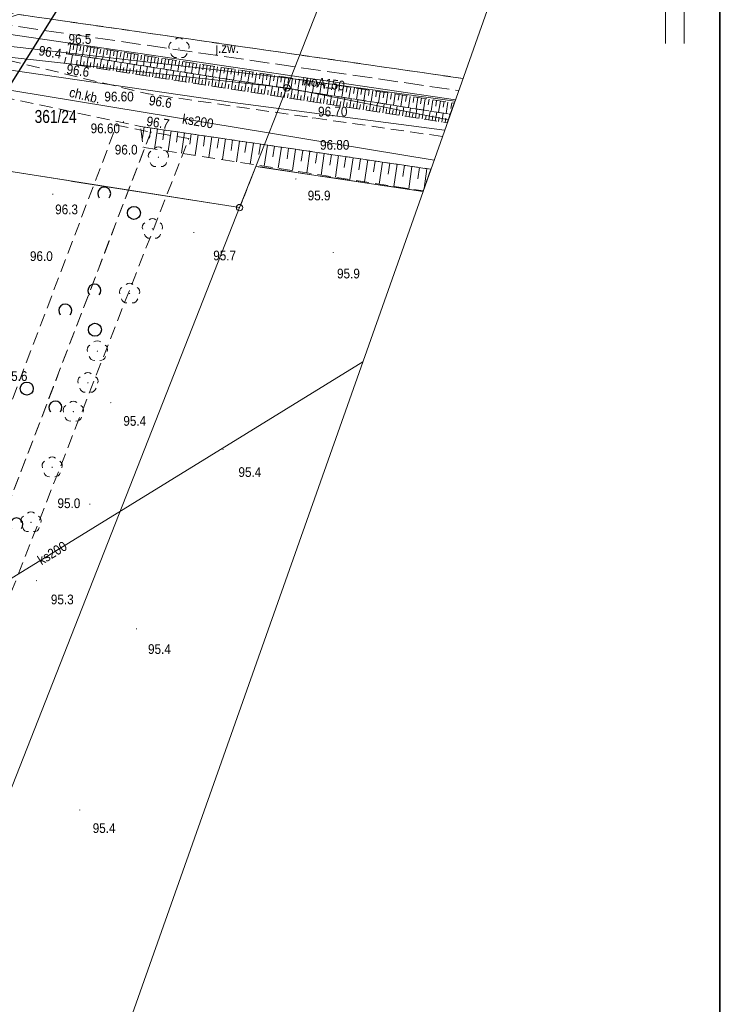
# Model space of a CAD drawing. Header units: metres. Extents: x 6539540 to 6543249, y 5894370 to 5895874.
# Tile 56 of 91: x 6542288 to 6542342, y 5894620 to 5894696. Entities that reach past the tile are written whole.
import ezdxf
from ezdxf.enums import TextEntityAlignment as Align

# ---------------------------------------------------------------- set-up
doc = ezdxf.new("R2010")
doc.units = ezdxf.units.M
for name, pattern in [('1.0_0.5', [1.5, 1, -0.5]), ('1.5_0.5', [2, 1.5, -0.5]), ('219-500', [0]), ('egkk-500', [2, 1.5, -0.5]), ('egug-500', [1, 0.5, -0.5])]:
    doc.linetypes.add(name, pattern=pattern)
for name, color, linetype in [('000 Inne (niezydentyfikowane)', 7, 'Continuous'), ('202-punkt graniczny', 7, 'Continuous'), ('203-punkt graniczny', 7, 'Continuous'), ('211-numer działki ewidencyjnej', 7, 'Continuous'), ('217-kontur klasyfikacyjny', 7, 'Continuous'), ('218-kontur użytku gruntowego', 7, 'Continuous'), ('219-działka ewidencyjna', 7, 'Continuous'), ('chodnik', 7, 'Continuous'), ('chodnik-Atr17', 7, 'Continuous'), ('drzewo liściaste', 7, 'Continuous'), ('jezdnia', 7, 'Continuous'), ('jezdnia-Atr17', 7, 'Continuous'), ('pikieta naturalna', 7, 'Continuous'), ('pikieta naturalna-Atr2', 7, 'Continuous'), ('pikieta sztuczna', 7, 'Continuous'), ('pikieta sztuczna-Atr2', 7, 'Continuous'), ('przewód elektroenergetyczny podziemny', 7, 'Continuous'), ('przewód kanalizacyjny', 7, 'Continuous'), ('przewód kanalizacyjny-Atr1', 7, 'Continuous'), ('przewód wodociągowy', 7, 'Continuous'), ('przewód wodociągowy-Atr1', 7, 'Continuous'), ('Ramki i opis wydruku', 7, 'Continuous'), ('skarpa nieumocniona', 7, 'Continuous'), ('zadrzewienie  zakrzewienie', 7, 'Continuous'), ('Znak północy', 7, 'Continuous')]:
    doc.layers.add(name, color=color, linetype=linetype)
doc.layers.add('_dr opis', color=7, linetype='Continuous', lineweight=25)

# ---------------------------------------------------------------- blocks, each defined once
blk = doc.blocks.new('203')
at = {"linetype": 'Continuous', "lineweight": 0}
h = blk.add_hatch(color=0, dxfattribs=at)
edge = h.paths.add_edge_path()
edge.add_arc((0, 0), 0.045, 0, 360)
blk = doc.blocks.new('202')
at = {"color": 0, "linetype": 'Continuous', "lineweight": 0}
blk.add_circle((0, 0), 0.25, dxfattribs=at)
blk = doc.blocks.new('PW01')
at = {"linetype": 'Continuous', "lineweight": 13}
h = blk.add_hatch(color=0, dxfattribs=at)
edge = h.paths.add_edge_path()
edge.add_arc((0, 0), 0.045, 0, 360)
blk = doc.blocks.new('OTZK1')
at = {"color": 0, "linetype": 'Continuous'}
blk.add_circle((0, 0), 0.5, dxfattribs=at)
blk = doc.blocks.new('OTZK2')
at = {"color": 0, "linetype": 'Continuous'}
blk.add_arc((0, 0), 0.5, 318.85, 221.162, dxfattribs=at)
blk = doc.blocks.new('OP021')
at = {"linetype": 'Continuous', "lineweight": 13}
h = blk.add_hatch(color=0, dxfattribs=at)
edge = h.paths.add_edge_path()
edge.add_arc((0, 0), 0.05, 0, 360)
at = {"color": 0, "linetype": 'Continuous', "lineweight": 13}
for centre, start, end in [((0, 0.4), 49.272, 130.728), ((-0.38, 0.124), 121.308, 202.548), ((0.38, 0.124), 337.452, 58.692), ((-0.235, -0.324), 193.221, 274.871), ((0.235, -0.324), 265.129, 346.779)]:
    blk.add_arc(centre, 0.4, start, end, dxfattribs=at)
blk = doc.blocks.new('W_POL')
at = {"color": 0, "linetype": 'Continuous', "lineweight": 0}
for p, q in [((0, 13.393), (-0.67, 1.818)), ((0, 13.393), (0, -3.92)), ((0, 13.393), (0.668, 1.818)), ((-0.67, 1.818), (0, 3.636)), ((0.668, 1.818), (0, 3.636)), ((-0.67, -2.007), (-0.67, -5.929)), ((-0.67, -2.007), (0.669, -5.621)), ((0.669, -2.007), (0.669, -5.929)), ((-0.67, -2.314), (0.67, -5.929)), ((0, -3.92), (0, -4.59)), ((0, -4.59), (0, -10.676)), ((-0.755, -6.94), (-0.755, -13.393)), ((0.671, -6.94), (0.671, -13.393))]:
    blk.add_line(p, q, dxfattribs=at)
at = {"color": 0, "linetype": 'Continuous', "lineweight": 0, "extrusion": (0, 0, -1)}
for points in [[(0, 13.393), (0, 3.636), (0.67, 1.818)], [(0, -3.814), (0, -4.122), (0.67, -2.007), (0.67, -2.314)]]:
    blk.add_solid(points, dxfattribs=at)
blk = doc.blocks.new('NOWA MAPA')
at = {"layer": '000 Inne (niezydentyfikowane)', "color": 7, "linetype": 'Continuous', "lineweight": 13}
for p, q in [((154.96, 228.56), (154.84, 227.8)), ((155.21, 228.52), (155.15, 228.14)), ((155.47, 228.49), (155.35, 227.72)), ((155.73, 228.45), (155.67, 228.06)), ((155.98, 228.41), (155.87, 227.64)), ((156.24, 228.37), (156.18, 227.98)), ((156.5, 228.33), (156.38, 227.55)), ((156.76, 228.29), (156.7, 227.9)), ((157.02, 228.25), (156.9, 227.47)), ((154.97, 227.03), (155.09, 227.76)), ((155.69, 226.92), (155.8, 227.65)), ((156.2, 226.84), (156.31, 227.57)), ((156.7, 226.76), (156.82, 227.49)), ((157.27, 228.21), (157.21, 227.82)), ((157.53, 228.17), (157.41, 227.39)), ((157.79, 228.13), (157.73, 227.74)), ((158.05, 228.09), (157.93, 227.31)), ((158.31, 228.05), (158.25, 227.66)), ((158.57, 228.01), (158.45, 227.23)), ((158.83, 227.97), (158.77, 227.58)), ((159.1, 227.93), (158.97, 227.15)), ((159.36, 227.89), (159.3, 227.5)), ((159.62, 227.85), (159.5, 227.06)), ((159.88, 227.81), (159.82, 227.41)), ((160.14, 227.77), (160.02, 226.98)), ((160.41, 227.73), (160.35, 227.33)), ((160.67, 227.69), (160.55, 226.9)), ((160.93, 227.65), (160.87, 227.25)), ((161.2, 227.61), (161.07, 226.81)), ((161.46, 227.56), (161.4, 227.17)), ((161.72, 227.52), (161.6, 226.73)), ((155.4, 226.97), (155.46, 227.33)), ((155.94, 226.88), (156, 227.24)), ((156.45, 226.8), (156.51, 227.16)), ((156.96, 226.72), (157.01, 227.08)), ((157.21, 226.68), (157.32, 227.41)), ((157.46, 226.64), (157.52, 227.01)), ((157.72, 226.6), (157.83, 227.33)), ((157.97, 226.57), (158.02, 226.93)), ((158.22, 226.53), (158.33, 227.25)), ((158.47, 226.49), (158.53, 226.85)), ((158.73, 226.45), (158.84, 227.17)), ((158.98, 226.41), (159.04, 226.77)), ((159.23, 226.37), (159.35, 227.09)), ((159.74, 226.29), (159.85, 227.01)), ((160.25, 226.21), (160.36, 226.93)), ((160.75, 226.13), (160.86, 226.85)), ((161.26, 226.05), (161.37, 226.77)), ((161.99, 227.48), (161.93, 227.09)), ((162.25, 227.44), (162.13, 226.65)), ((162.52, 227.4), (162.46, 227)), ((162.79, 227.36), (162.66, 226.56)), ((163.05, 227.32), (162.99, 226.92)), ((163.32, 227.28), (163.2, 226.48)), ((163.58, 227.24), (163.52, 226.84)), ((163.85, 227.2), (163.73, 226.4)), ((164.12, 227.16), (164.06, 226.76)), ((164.39, 227.12), (164.26, 226.31)), ((164.66, 227.07), (164.59, 226.67)), ((164.92, 227.03), (164.8, 226.23)), ((165.19, 226.99), (165.13, 226.59)), ((165.46, 226.95), (165.34, 226.14)), ((165.73, 226.91), (165.67, 226.5)), ((166, 226.87), (165.88, 226.06)), ((166.27, 226.83), (166.21, 226.42)), ((166.54, 226.78), (166.42, 225.97)), ((166.81, 226.74), (166.75, 226.34)), ((159.49, 226.33), (159.54, 226.69)), ((159.99, 226.25), (160.05, 226.61)), ((160.5, 226.17), (160.56, 226.53)), ((161.01, 226.09), (161.06, 226.45)), ((161.51, 226.01), (161.57, 226.37)), ((161.76, 225.97), (161.88, 226.69)), ((162.02, 225.93), (162.07, 226.29)), ((162.27, 225.89), (162.38, 226.61)), ((162.52, 225.85), (162.58, 226.21)), ((162.78, 225.81), (162.89, 226.53)), ((163.03, 225.77), (163.09, 226.13)), ((163.28, 225.73), (163.39, 226.45)), ((163.54, 225.7), (163.59, 226.05)), ((163.79, 225.66), (163.9, 226.37)), ((164.04, 225.62), (164.1, 225.97)), ((164.3, 225.58), (164.41, 226.29)), ((164.8, 225.5), (164.91, 226.21)), ((165.31, 225.42), (165.42, 226.13)), ((165.81, 225.34), (165.93, 226.05)), ((166.32, 225.26), (166.43, 225.97)), ((167.08, 226.7), (166.96, 225.89)), ((167.36, 226.66), (167.29, 226.25)), ((167.63, 226.62), (167.5, 225.8)), ((167.9, 226.58), (167.84, 226.17)), ((168.17, 226.53), (168.05, 225.72)), ((168.45, 226.49), (168.38, 226.08)), ((168.72, 226.45), (168.59, 225.63)), ((168.99, 226.41), (168.93, 226)), ((169.27, 226.37), (169.14, 225.54)), ((169.54, 226.32), (169.48, 225.91)), ((169.81, 226.28), (169.69, 225.46)), ((170.09, 226.24), (170.03, 225.83)), ((170.37, 226.2), (170.24, 225.37)), ((170.64, 226.15), (170.58, 225.74)), ((170.92, 226.11), (170.79, 225.28)), ((171.19, 226.07), (171.13, 225.65)), ((171.47, 226.03), (171.34, 225.2)), ((171.75, 225.98), (171.68, 225.57)), ((164.55, 225.54), (164.6, 225.89)), ((165.06, 225.46), (165.11, 225.81)), ((165.56, 225.38), (165.62, 225.73)), ((166.07, 225.3), (166.12, 225.66)), ((166.57, 225.22), (166.63, 225.58)), ((166.83, 225.18), (166.94, 225.89)), ((167.08, 225.14), (167.14, 225.5)), ((167.33, 225.1), (167.44, 225.81)), ((167.59, 225.06), (167.64, 225.42)), ((167.84, 225.02), (167.95, 225.73)), ((168.09, 224.98), (168.15, 225.34)), ((168.35, 224.94), (168.46, 225.65)), ((168.6, 224.9), (168.65, 225.26)), ((168.85, 224.87), (168.96, 225.57)), ((169.36, 224.79), (169.47, 225.49)), ((169.86, 224.71), (169.97, 225.41)), ((170.37, 224.63), (170.48, 225.33)), ((170.88, 224.55), (170.99, 225.25)), ((172.02, 225.94), (171.9, 225.11)), ((172.3, 225.9), (172.24, 225.48)), ((172.58, 225.86), (172.45, 225.02)), ((172.86, 225.81), (172.79, 225.4)), ((173.14, 225.77), (173.01, 224.93)), ((173.42, 225.73), (173.35, 225.31)), ((173.7, 225.68), (173.57, 224.85)), ((173.98, 225.64), (173.91, 225.22)), ((174.26, 225.6), (174.13, 224.76)), ((174.54, 225.56), (174.47, 225.13)), ((174.82, 225.51), (174.69, 224.67)), ((175.1, 225.47), (175.04, 225.05)), ((175.38, 225.43), (175.25, 224.58)), ((175.66, 225.38), (175.6, 224.96)), ((175.95, 225.34), (175.82, 224.49)), ((176.23, 225.3), (176.16, 224.87)), ((176.51, 225.25), (176.38, 224.4)), ((176.8, 225.21), (176.73, 224.78)), ((169.1, 224.83), (169.16, 225.18)), ((169.61, 224.75), (169.67, 225.1)), ((170.12, 224.67), (170.17, 225.02)), ((170.62, 224.59), (170.68, 224.94)), ((171.13, 224.51), (171.18, 224.86)), ((171.38, 224.47), (171.49, 225.17)), ((171.64, 224.43), (171.69, 224.78)), ((171.89, 224.39), (172, 225.09)), ((172.14, 224.35), (172.2, 224.7)), ((172.39, 224.31), (172.5, 225.01)), ((172.65, 224.27), (172.7, 224.62)), ((172.9, 224.23), (173.01, 224.93)), ((173.15, 224.19), (173.21, 224.54)), ((173.41, 224.15), (173.52, 224.85)), ((173.66, 224.11), (173.71, 224.46)), ((173.91, 224.07), (174.02, 224.77)), ((174.42, 224), (174.53, 224.69)), ((174.93, 223.92), (175.03, 224.62)), ((175.43, 223.84), (175.54, 224.54)), ((175.94, 223.76), (176.05, 224.46)), ((177.08, 225.16), (176.95, 224.31)), ((177.36, 225.12), (177.3, 224.69)), ((177.65, 225.08), (177.52, 224.22)), ((177.93, 225.03), (177.87, 224.61)), ((178.22, 224.99), (178.09, 224.13)), ((178.5, 224.95), (178.44, 224.52)), ((178.79, 224.9), (178.66, 224.04)), ((179.08, 224.86), (179.01, 224.43)), ((179.36, 224.81), (179.23, 223.95)), ((179.65, 224.77), (179.58, 224.34)), ((179.94, 224.73), (179.81, 223.86)), ((180.23, 224.68), (180.16, 224.25)), ((180.51, 224.64), (180.38, 223.77)), ((180.8, 224.59), (180.74, 224.16)), ((181.09, 224.55), (180.96, 223.68)), ((181.38, 224.5), (181.31, 224.07)), ((181.67, 224.46), (181.54, 223.59)), ((174.17, 224.03), (174.22, 224.38)), ((174.67, 223.96), (174.73, 224.31)), ((175.18, 223.88), (175.23, 224.23)), ((175.68, 223.8), (175.74, 224.15)), ((176.19, 223.72), (176.25, 224.07)), ((176.44, 223.68), (176.55, 224.38)), ((176.7, 223.64), (176.75, 223.99)), ((176.95, 223.6), (177.06, 224.3)), ((177.2, 223.56), (177.26, 223.91)), ((177.46, 223.52), (177.57, 224.22)), ((177.71, 223.48), (177.76, 223.83)), ((177.96, 223.44), (178.07, 224.14)), ((178.22, 223.4), (178.27, 223.75)), ((178.47, 223.36), (178.58, 224.06)), ((178.98, 223.28), (179.08, 223.98)), ((179.48, 223.2), (179.59, 223.9)), ((179.99, 223.13), (180.1, 223.82)), ((180.49, 223.05), (180.6, 223.74)), ((181.96, 224.41), (181.89, 223.98)), ((182.25, 224.37), (182.12, 223.5)), ((182.54, 224.33), (182.47, 223.89)), ((182.83, 224.28), (182.7, 223.41)), ((183.12, 224.24), (183.06, 223.8)), ((183.42, 224.19), (183.28, 223.32)), ((183.71, 224.15), (183.64, 223.71)), ((184, 224.1), (183.87, 223.22)), ((184.29, 224.06), (184.23, 223.62)), ((178.72, 223.32), (178.78, 223.67)), ((179.23, 223.24), (179.28, 223.59)), ((179.73, 223.17), (179.79, 223.51)), ((180.24, 223.09), (180.29, 223.43)), ((180.75, 223.01), (180.8, 223.35)), ((181, 222.97), (181.11, 223.66)), ((181.25, 222.93), (181.31, 223.27)), ((181.51, 222.89), (181.61, 223.58)), ((181.76, 222.85), (181.81, 223.19)), ((182.01, 222.81), (182.12, 223.5)), ((182.27, 222.77), (182.32, 223.11)), ((182.52, 222.73), (182.63, 223.42)), ((182.77, 222.69), (182.83, 223.04)), ((183.02, 222.65), (183.13, 223.34)), ((183.28, 222.61), (183.33, 222.96)), ((183.53, 222.57), (183.64, 223.26)), ((184.112, 222.984), (184.14, 223.18)), ((160.62, 222.19), (160.47, 221.2)), ((183.78, 222.53), (183.84, 222.88)), ((161.13, 222.11), (161.02, 221.34)), ((161.64, 222.04), (161.42, 220.49)), ((162.16, 221.96), (162.05, 221.19)), ((162.68, 221.89), (162.45, 220.33)), ((163.2, 221.81), (163.09, 221.03)), ((163.72, 221.73), (163.49, 220.17)), ((164.24, 221.66), (164.13, 220.87)), ((164.77, 221.58), (164.54, 220.01)), ((165.29, 221.5), (165.18, 220.71)), ((165.82, 221.42), (165.59, 219.84)), ((166.35, 221.34), (166.23, 220.55)), ((166.88, 221.27), (166.65, 219.68)), ((167.41, 221.19), (167.3, 220.39)), ((167.95, 221.11), (167.71, 219.51)), ((168.48, 221.03), (168.37, 220.23)), ((169.02, 220.95), (168.78, 219.34)), ((169.56, 220.87), (169.44, 220.07)), ((170.1, 220.79), (169.86, 219.17)), ((170.64, 220.71), (170.52, 219.9)), ((171.18, 220.63), (170.94, 219.01)), ((171.73, 220.55), (171.61, 219.74)), ((172.27, 220.47), (172.03, 218.84)), ((172.82, 220.39), (172.7, 219.57)), ((173.37, 220.31), (173.13, 218.66)), ((173.92, 220.23), (173.8, 219.4)), ((174.47, 220.15), (174.23, 218.49)), ((175.03, 220.07), (174.91, 219.24)), ((175.58, 219.99), (175.34, 218.32)), ((176.14, 219.9), (176.02, 219.07)), ((176.7, 219.82), (176.45, 218.15)), ((177.26, 219.74), (177.14, 218.9)), ((177.82, 219.66), (177.58, 217.97)), ((178.39, 219.57), (178.26, 218.73)), ((178.95, 219.49), (178.7, 217.79)), ((179.52, 219.41), (179.39, 218.56)), ((180.09, 219.32), (179.84, 217.62)), ((180.66, 219.24), (180.53, 218.38)), ((181.23, 219.15), (180.98, 217.44)), ((181.81, 219.07), (181.68, 218.21)), ((182.38, 218.98), (182.159, 217.459))]:
    blk.add_line(p, q, dxfattribs=at)
at = {"layer": '217-kontur klasyfikacyjny', "color": 3, "linetype": 'egkk-500', "lineweight": 18, "flags": 128}
for points in [[(169.22, 219.16), (167.96, 215.98)], [(182.076, 217.224), (169.22, 219.16)], [(167.96, 215.98), (149.19, 218.94)]]:
    blk.add_lwpolyline(points, dxfattribs=at)
at = {"layer": '218-kontur użytku gruntowego', "color": 3, "linetype": 'egug-500', "lineweight": 18, "flags": 128}
for points in [[(169.22, 219.16), (167.96, 215.98)], [(167.96, 215.98), (169.22, 219.16)], [(182.076, 217.224), (169.22, 219.16)], [(169.22, 219.16), (182.076, 217.224)], [(167.96, 215.98), (149.19, 218.94)], [(149.19, 218.94), (167.96, 215.98)]]:
    blk.add_lwpolyline(points, dxfattribs=at)
at = {"layer": '219-działka ewidencyjna', "color": 7, "linetype": '219-500', "lineweight": 18, "flags": 128}
for points in [[(176.66, 238.1), (171.59, 225.2)], [(171.59, 225.2), (149.51, 227.65)], [(171.59, 225.2), (169.22, 219.16)], [(184.028, 222.748), (171.59, 225.2)], [(167.96, 215.98), (169.22, 219.16)], [(169.22, 219.16), (182.076, 217.224)], [(167.96, 215.98), (149.19, 218.94)], [(167.96, 215.98), (147.09, 162.93)]]:
    blk.add_lwpolyline(points, dxfattribs=at)
at = {"layer": 'chodnik', "color": 7, "linetype": '1.0_0.5', "lineweight": 18, "flags": 128}
for points in [[(183.572, 221.458), (160.93, 224.74), (147.25, 228.03), (146.8, 225.39), (146.7, 225.15)], [(146.7, 225.15), (160.34, 222.23), (182.682, 218.94)]]:
    blk.add_lwpolyline(points, dxfattribs=at)
at = {"layer": 'jezdnia', "color": 7, "linetype": '1.5_0.5', "lineweight": 18, "flags": 128}
for points in [[(113.431, 236.454), (125.65, 234.64), (150.91, 230.86), (185.152, 225.928)], [(185.152, 225.928), (150.91, 230.86), (148.96, 230.21)], [(148.96, 230.21), (184.823, 224.996)]]:
    blk.add_lwpolyline(points, dxfattribs=at)
at = {"layer": 'przewód elektroenergetyczny podziemny', "color": 1, "linetype": 'Continuous', "lineweight": 18, "flags": 128}
for points in [[(56.449, 88.194), (59.62, 86.14), (65.83, 85.61), (67.03, 86.23), (98.24, 132.68), (112.6, 166.1), (119.53, 182.56), (137.03, 229.16), (139.32, 230.92), (184.571, 224.282)], [(183.744, 221.944), (167.43, 224.08), (128.83, 229.69)]]:
    blk.add_lwpolyline(points, dxfattribs=at)
at = {"layer": 'przewód kanalizacyjny', "color": 34, "linetype": 'Continuous', "lineweight": 18, "flags": 128}
for points in [[(117.101, 250.008), (131.5, 247.86), (140.44, 226.65), (182.928, 219.634)], [(66.185, 18.63), (66.82, 19.67), (67.05, 20.05), (67.27, 20.43), (96.98, 71.65), (97.2, 72.03), (97.34, 72.45), (132.11, 175.86), (132.26, 176.28), (132.65, 176.51), (177.437, 204.1)]]:
    blk.add_lwpolyline(points, dxfattribs=at)
at = {"layer": 'przewód wodociągowy', "color": 5, "linetype": 'Continuous', "lineweight": 18, "flags": 128}
blk.add_lwpolyline([(112.434, 232.775), (112.6, 232.74), (171.52, 225.98), (184.532, 224.172)], dxfattribs=at)
at = {"layer": 'Ramki i opis wydruku', "color": 7, "linetype": 'Continuous', "lineweight": 13, "flags": 128}
for points in [[(0, 0.05), (204.9, 0.05), (204.9, 291.95), (0, 291.95)], [(-0.05, 0), (204.95, 0), (204.95, 264), (-0.05, 264)], [(187.14, 260.86), (190.14, 240.04), (107.02, 4.87), (25.14, 32.46), (88.95, 146.05), (120.6, 262.93)]]:
    blk.add_lwpolyline(points, close=True, dxfattribs=at)
at = {"layer": 'skarpa nieumocniona', "color": 7, "linetype": '1.0_0.5', "lineweight": 18, "flags": 128}
for points in [[(184.48, 224.03), (184.18, 223.17), (154.63, 227.83), (154.79, 228.59)], [(184.48, 224.03), (184.18, 223.17), (154.63, 227.83), (154.79, 228.59)], [(184.18, 223.17), (183.94, 222.51), (154.48, 227.11), (154.63, 227.83)], [(184.18, 223.17), (183.94, 222.51), (154.48, 227.11), (154.63, 227.83)], [(182.68, 218.94), (182.09, 217.27), (160.54, 220.63), (160.34, 222.23)], [(182.68, 218.94), (182.09, 217.27), (160.54, 220.63), (160.34, 222.23)]]:
    blk.add_lwpolyline(points, close=True, dxfattribs=at)
at = {"layer": 'zadrzewienie  zakrzewienie', "color": 7, "linetype": '1.0_0.5', "lineweight": 18, "flags": 128}
for points in [[(161.12, 221.8), (136.74, 158.01), (124.54, 128.96), (80.05, 13.96), (77.49, 14.82), (122.57, 129.76), (134.12, 158.17), (158.49, 222.34)], [(136.74, 158.01), (138.68, 156.49), (164.06, 221.31), (161.12, 221.8)]]:
    blk.add_lwpolyline(points, close=True, dxfattribs=at)
at = {"layer": '202-punkt graniczny', "color": 7, "linetype": 'Continuous', "lineweight": 18}
for p in [(171.59, 225.2), (167.96, 215.98)]:
    blk.add_blockref('202', p, dxfattribs=at)
at = {"layer": '203-punkt graniczny', "color": 7, "linetype": 'Continuous', "lineweight": 18}
blk.add_blockref('203', (169.22, 219.16), dxfattribs=at)
at = {"layer": 'drzewo liściaste', "color": 94, "linetype": 'Continuous', "lineweight": 18}
for p in [(163.29, 228.26), (161.71, 219.86), (161.25, 214.35), (159.49, 209.37), (157.01, 204.93), (156.28, 202.49), (155.16, 200.27), (153.53, 195.98), (151.9, 191.75)]:
    blk.add_blockref('OP021', p, dxfattribs=at)
at = {"layer": 'pikieta naturalna', "color": 7, "linetype": 'Continuous', "lineweight": 13}
for p in [(154.79, 228.59), (154.63, 227.83), (154.48, 227.11), (160.93, 224.74), (160.34, 222.23), (160.54, 220.63), (172.29, 218.19), (153.58, 217.01), (164.43, 214.06), (175.17, 212.53), (158.05, 200.96), (166.68, 197.35), (156.43, 193.14), (152.32, 187.25), (160.02, 183.54), (155.66, 169.59)]:
    blk.add_blockref('PW01', p, dxfattribs=at)
at = {"layer": 'pikieta sztuczna', "color": 7, "linetype": 'Continuous', "lineweight": 13}
for p in [(159.71, 225.03), (159.02, 222.58), (173.59, 222.88), (173.33, 220.34), (173.33, 220.34), (173.33, 220.34), (173.33, 220.34), (173.33, 220.34), (173.33, 220.34)]:
    blk.add_blockref('PW01', p, dxfattribs=at)
at = {"layer": 'zadrzewienie  zakrzewienie', "color": 7, "linetype": 'Continuous', "lineweight": 18}
for name, p in [('OTZK2', (157.534, 217.057)), ('OTZK1', (159.826, 215.576)), ('OTZK2', (156.784, 209.587)), ('OTZK2', (154.534, 208.057)), ('OTZK1', (156.826, 206.576)), ('OTZK1', (151.576, 202.046)), ('OTZK2', (153.784, 200.587)), ('OTZK2', (150.784, 191.587))]:
    blk.add_blockref(name, p, dxfattribs=at)
at = {"layer": 'Znak północy', "color": 7, "linetype": 'Continuous', "lineweight": 25}
blk.add_blockref('W_POL', (201.505, 242.009), dxfattribs=at)
at = {"layer": '211-numer działki ewidencyjnej', "color": 7, "linetype": 'Continuous', "lineweight": 18, "width": 0.79}
blk.add_text('361/24', height=1, dxfattribs=at).set_placement((152.18, 222.5))
at = {"layer": 'chodnik-Atr17', "color": 7, "width": 0.9}
blk.add_text('ch.kb.', height=0.75, rotation=346.863, dxfattribs=at).set_placement((154.79, 224.53))
blk.add_text('ch.kb.', height=0.75, rotation=346.863, dxfattribs=at).set_placement((154.79, 224.53))
at = {"layer": 'jezdnia-Atr17', "color": 7, "width": 0.9}
blk.add_text('j.zw.', height=0.75, dxfattribs=at).set_placement((166.1, 228.65), align=Align.TOP_LEFT)
blk.add_text('j.zw.', height=0.75, dxfattribs=at).set_placement((166.1, 228.65), align=Align.TOP_LEFT)
at = {"layer": 'pikieta naturalna-Atr2', "color": 7, "width": 0.9}
for s, p in [('96.5', (154.79, 228.59)), ('96.0', (158.35, 220.07)), ('95.9', (173.2, 216.54)), ('96.3', (153.76, 215.47)), ('96.0', (151.82, 211.87)), ('95.7', (165.93, 211.92)), ('95.9', (175.46, 210.53)), ('95.6', (149.87, 202.63)), ('95.4', (159.01, 199.18)), ('95.4', (167.87, 195.24)), ('95.0', (153.94, 192.84)), ('95.3', (153.43, 185.43)), ('95.4', (160.91, 181.61)), ('95.4', (156.65, 167.82))]:
    blk.add_text(s, height=0.75, dxfattribs=at).set_placement(p)
for s, rotation, p in [('96.4', -8.954, (152.45, 227.72)), ('96.6', -8.878, (154.59, 226.3)), ('96.6', -8.248, (160.94, 223.89)), ('96.7', -8.377, (160.75, 222.28))]:
    blk.add_text(s, height=0.75, rotation=rotation, dxfattribs=at).set_placement(p)
at = {"layer": 'pikieta sztuczna-Atr2', "color": 7, "width": 0.9}
for s, p in [('96.60', (157.55, 224.16)), ('96.70', (174, 223)), ('96.60', (156.49, 221.71)), ('96.80', (174.15, 220.44))]:
    blk.add_text(s, height=0.75, dxfattribs=at).set_placement(p)
at = {"layer": 'przewód kanalizacyjny-Atr1', "color": 34, "width": 0.9}
for rotation, p in [(-9.376, (163.56, 222.83)), (31.634, (152.51, 188.75))]:
    blk.add_text('ks200', height=0.75, rotation=rotation, dxfattribs=at).set_placement(p, align=Align.MIDDLE_LEFT)
at = {"layer": 'przewód wodociągowy-Atr1', "color": 5, "width": 0.9}
blk.add_text('woA150', height=0.75, rotation=352.091, dxfattribs=at).set_placement((172.82, 225.8), align=Align.MIDDLE_LEFT)

msp = doc.modelspace()

# ---------------------------------------------------------------- linework, layer by layer
at = {"layer": '_dr opis', "color": 1, "flags": 128}
msp.add_lwpolyline([(6542091.553, 5894377.523), (6542371.002, 5894825.21)], dxfattribs=at)

# ---------------------------------------------------------------- block references
at = {"linetype": 'Continuous'}
msp.add_blockref('NOWA MAPA', (6542137.032, 5894465.735), dxfattribs=at)

doc.saveas('drawing.dxf')
